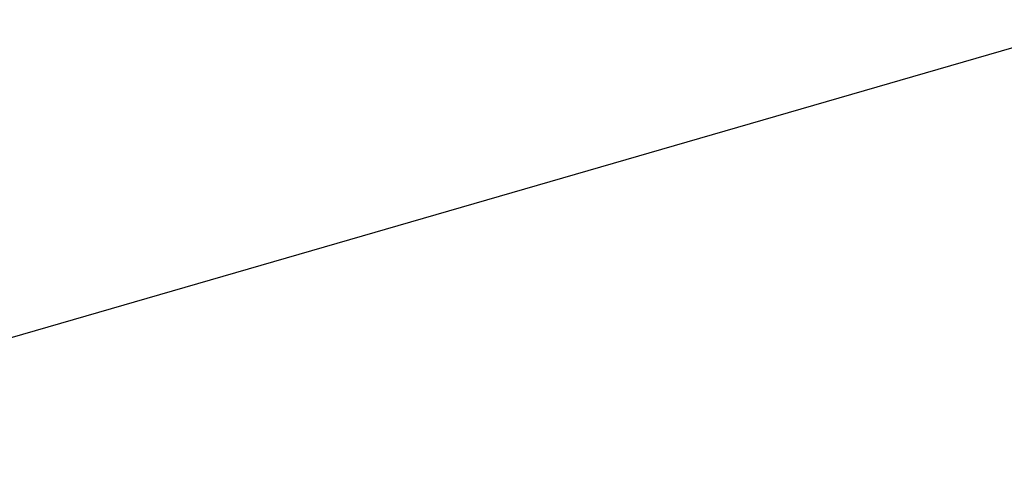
# Model space of a CAD drawing. Header units: millimetres. Extents: x 6 to 414, y 7 to 290.
# Tile 255 of 256: x 167 to 180, y 166 to 172. Entities that reach past the tile are written whole.
import ezdxf

# ---------------------------------------------------------------- set-up
doc = ezdxf.new("R2010")
doc.units = ezdxf.units.MM
doc.header["$LTSCALE"] = 23.1
doc.layers.get('0').update_dxf_attribs({"linetype": 'CONTINUOUS'})
doc.styles.get("Standard").update_dxf_attribs({"font": 'txt', "width": 0.6})
doc.dimstyles.get("Standard").update_dxf_attribs({"dimtxt": 2.5, "dimasz": 1.8, "dimexe": 0.05, "dimexo": 0.0625, "dimtad": 1, "dimzin": 0, "dimdsep": 46, "dimtxsty": 'Standard', "dimblk": '_FILLED', "dimblk1": '_FILLED', "dimblk2": '_FILLED', "dimcen": 0.09, "dimadec": 0, "dimazin": 0, "dimtol": 1, "dimtp": 0.01, "dimtm": 0.01, "dimtfac": 1, "dimtofl": 0, "dimtmove": 0, "dimatfit": 3, "dimldrblk": '_FILLED', "dimfxl": 0, "dimtolj": 1, "dimtzin": 0, "dimarcsym": 0})

# ---------------------------------------------------------------- blocks, each defined once
blk = doc.blocks.new('_FILLED')
at = {"color": 0, "linetype": 'ByBlock'}
blk.add_solid([(0, 0), (-1, 0.2222), (-1, -0.2222)], dxfattribs=at)

msp = doc.modelspace()

# ---------------------------------------------------------------- leaders
at = {"color": 2, "linetype": 'Continuous'}
msp.add_leader([(160.619, 165.867), (201.092, 177.59)], dimstyle='Standard', override={"dimtad": 0}, dxfattribs=at)

doc.saveas('drawing.dxf')
